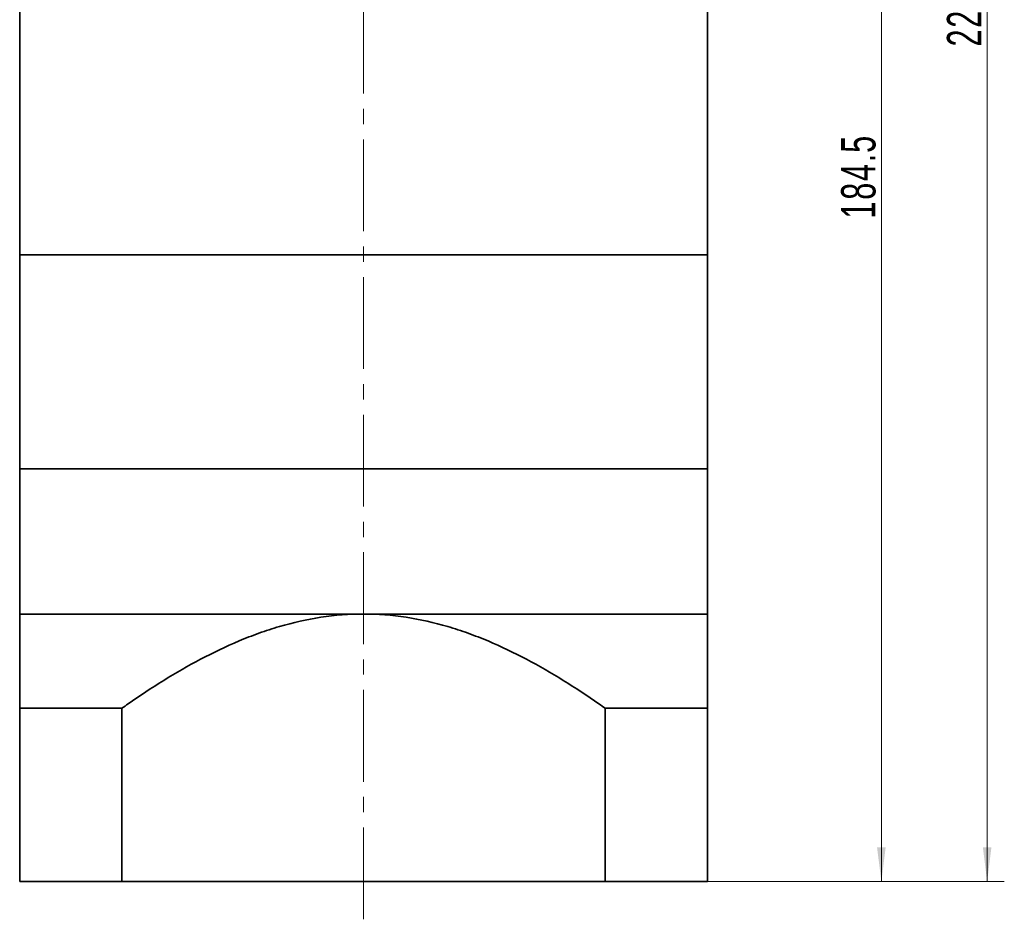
# Model space of a CAD drawing. Header units: millimetres. Extents: x -92 to 741, y -46 to 542.
# Tile 3 of 5: x 361 to 490, y 204 to 321. Entities that reach past the tile are written whole.
import ezdxf

# ---------------------------------------------------------------- set-up
doc = ezdxf.new("R2010")
doc.units = ezdxf.units.MM
doc.linetypes.add('点画线', pattern=[18, 12, -2, 2, -2])
doc.layers.get('0').update_dxf_attribs({"lineweight": 35})
for name, color, linetype, lineweight in [('CDRAFT0', 7, 'Continuous', 35), ('EB0', 7, 'Continuous', 35), ('EB0_1', 7, 'Continuous', 35), ('中心线层', 1, '点画线', 18), ('尺寸线层', 3, 'Continuous', 18), ('粗实线层', 7, 'Continuous', 35), ('粗实线层_1', 7, 'Continuous', 35)]:
    doc.layers.add(name, color=color, linetype=linetype, lineweight=lineweight)
doc.styles.add('标准', font='txt', dxfattribs={"width": 0.667})
doc.dimstyles.new('a4-1-1', dxfattribs={"dimtxt": 3, "dimasz": 3, "dimexe": 1.5, "dimexo": 0, "dimgap": 0.5, "dimtad": 1, "dimdec": 3, "dimdsep": 46, "dimtxsty": '标准', "dimblk": '_CAXARROW', "dimcen": 0, "dimdle": 4, "dimazin": 2, "dimtfac": 0.707107, "dimtdec": 3, "dimtix": 1, "dimtmove": 2, "dimatfit": 3, "dimfxl": 1, "dimfrac": 2, "dimtolj": 1, "dimtzin": 0, "dimarcsym": 1})

# ---------------------------------------------------------------- blocks, each defined once
blk = doc.blocks.new('*X19')
at = {"layer": '尺寸线层', "linetype": 'Continuous', "transparency": 16777216}
for points in [[(487.94, 438.12), (488.5, 433.62), (487.38, 433.62)], [(487.94, 208.62), (488.5, 213.12), (487.38, 213.12)]]:
    blk.add_hatch(color=0, dxfattribs=at).paths.add_polyline_path(points, flags=0)
at = {"layer": '尺寸线层', "color": 0, "linetype": 'Continuous', "transparency": 16777216}
for p, q in [((451.33, 438.12), (490.19, 438.12)), ((487.94, 438.12), (487.94, 208.62)), ((451.33, 208.62), (490.19, 208.62))]:
    blk.add_line(p, q, dxfattribs=at)
at = {"layer": '尺寸线层', "color": 0, "transparency": 16777216, "insert": (484.96, 323.37), "char_height": 4.5, "width": 21.0008, "attachment_point": 5, "rotation": 90, "line_spacing_factor": 1.15057, "style": '标准'}
blk.add_mtext('\\T1.1;229.5', dxfattribs=at)
blk = doc.blocks.new('_CAXARROW')
blk.add_hatch(color=0).paths.add_polyline_path([(0, 0), (-1, 0.125), (-1, -0.125)], flags=0)
blk = doc.blocks.new('*X20')
at = {"layer": '尺寸线层', "linetype": 'Continuous', "transparency": 16777216}
for points in [[(474.1, 393.12), (474.66, 388.62), (473.53, 388.62)], [(474.1, 208.62), (474.66, 213.12), (473.53, 213.12)]]:
    blk.add_hatch(color=0, dxfattribs=at).paths.add_polyline_path(points, flags=0)
at = {"layer": '尺寸线层', "color": 0, "linetype": 'Continuous', "transparency": 16777216}
for p, q in [((457.98, 393.12), (476.35, 393.12)), ((474.1, 393.12), (474.1, 208.62)), ((451.33, 208.62), (476.35, 208.62))]:
    blk.add_line(p, q, dxfattribs=at)
at = {"layer": '尺寸线层', "color": 0, "transparency": 16777216, "insert": (471.11, 300.87), "char_height": 4.5, "width": 20.8061, "attachment_point": 5, "rotation": 90, "line_spacing_factor": 1.15057, "style": '标准'}
blk.add_mtext('\\T1.1;184.5', dxfattribs=at)

msp = doc.modelspace()

# ---------------------------------------------------------------- linework, layer by layer
at = {"layer": 'CDRAFT0', "color": 7}
for points in [[(374.7069, 231.2898), (374.9786, 231.4825), (375.2512, 231.6741), (378.5852, 233.9967), (381.7281, 235.9759), (386.643, 238.5715), (388.3151, 239.3738), (390.8892, 240.4547), (391.7582, 240.7946), (393.5214, 241.4274), (394.4157, 241.7201), (398.8981, 243.0345), (402.5628, 243.6215), (406.3269, 243.6215)], [(437.9469, 231.2898), (437.6752, 231.4825), (437.4026, 231.6741), (434.0686, 233.9967), (430.9257, 235.9759), (426.0108, 238.5715), (424.3387, 239.3738), (421.7646, 240.4547), (420.8956, 240.7946), (419.1324, 241.4274), (418.2381, 241.7201), (413.7557, 243.0345), (410.091, 243.6215), (406.3269, 243.6215)]]:
    msp.add_open_spline(points, degree=3, knots=[0, 0, 0, 0, 0.99690397, 0.99690397, 12.15872641, 12.15872641, 17.73963764, 17.73963764, 20.53009325, 20.53009325, 23.32054886, 23.32054886, 34.48237131, 34.48237131, 34.48237131, 34.48237131], dxfattribs=at)
at = {"layer": 'EB0'}
for p, q in [((361.3269, 325.1215), (361.3269, 290.6215)), ((451.3269, 325.1215), (451.3269, 290.6215))]:
    msp.add_line(p, q, dxfattribs=at)
at = {"layer": 'EB0_1'}
for p, q in [((361.3269, 262.6215), (361.3269, 208.621)), ((451.3269, 262.6215), (451.3269, 208.621)), ((374.7069, 231.2898), (374.7069, 208.621)), ((437.9469, 231.2898), (437.9469, 208.621)), ((451.3269, 208.621), (361.3269, 208.621))]:
    msp.add_line(p, q, dxfattribs=at)
at = {"layer": '中心线层'}
msp.add_line((406.3269, 203.6916), (406.3269, 441.1215), dxfattribs=at)
at = {"layer": '粗实线层'}
for p, q in [((451.3269, 290.6215), (361.3269, 290.6215)), ((361.3269, 290.6215), (361.3269, 262.6215)), ((451.3269, 262.6215), (451.3269, 290.6215)), ((361.3269, 262.6215), (451.3269, 262.6215)), ((361.3269, 243.6215), (451.3269, 243.6215))]:
    msp.add_line(p, q, dxfattribs=at)
at = {"layer": '粗实线层_1'}
for p, q in [((374.7069, 231.2898), (361.3269, 231.2898)), ((437.9469, 231.2898), (451.3269, 231.2898))]:
    msp.add_line(p, q, dxfattribs=at)

# ---------------------------------------------------------------- dimensions: what is measured, and where the dimension line sits
at = {"layer": '尺寸线层'}
for base, p1, picture, middle in [((487.93768, 208.62103), (451.32691, 438.12145), '*X19', (484.96281, 323.37124)), ((474.09719, 208.62103), (457.97903, 393.12145), '*X20', (471.10976, 300.87124))]:
    dim = msp.add_linear_dim(base=base, p1=p1, p2=(451.32691, 208.62103), angle=270, dimstyle='a4-1-1', override={"dimsah": 1, "dimtfill": 1, "dimtzin": 0}, dxfattribs=at)
    dim.commit()
    dim.dimension.update_dxf_attribs({"geometry": picture, "text_midpoint": middle})

doc.saveas('drawing.dxf')
